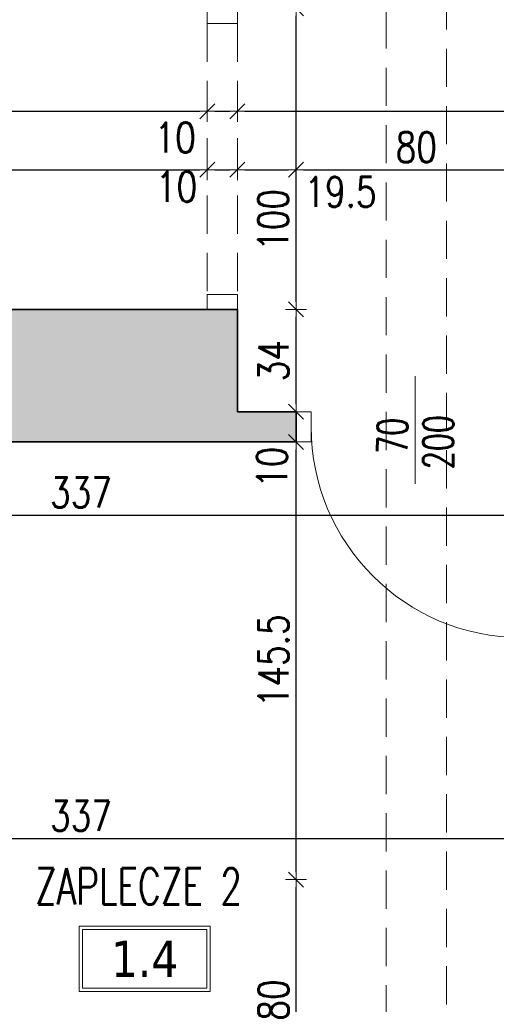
# Model space of a CAD drawing. Header units: millimetres. Extents: x 16698 to 93787, y -21104 to 39413.
# Tile 178 of 256: x 29231 to 29389, y 7123 to 7450. Entities that reach past the tile are written whole.
import ezdxf
from ezdxf.enums import TextEntityAlignment as Align

# ---------------------------------------------------------------- set-up
doc = ezdxf.new("R2010")
doc.units = ezdxf.units.MM
doc.linetypes.add('HIDDEN', pattern=[9.525, 6.35, -3.175])
for name, color, linetype, lineweight in [('!MODUS_HATCH_ŚCIANA', 254, 'Continuous', 9), ('__MODUS_ŚCIANY', 2, 'Continuous', 35), ('Cienka', 3, 'Continuous', 9), ('Drzwi', 1, 'Continuous', 15), ('Opis', 8, 'Continuous', 13), ('Opis_pom', 9, 'Continuous', 18), ('Widok', 1, 'Continuous', 15), ('WYMIAROWANIE', 1, 'Continuous', 18)]:
    doc.layers.add(name, color=color, linetype=linetype, lineweight=lineweight)
doc.styles.add('ARCHETYP', font='romans.shx', dxfattribs={"height": 15})
doc.styles.add('ARIAL', font='tahoma.ttf')
doc.styles.add('TXT', font='simplex.shx', dxfattribs={"width": 0.8})
doc.dimstyles.new('DIM50', dxfattribs={"dimscale": 5, "dimtxt": 2, "dimasz": 0.5, "dimexe": 0, "dimexo": 0, "dimgap": 0.5, "dimtad": 1, "dimdec": 4, "dimrnd": 0.5, "dimdsep": 46, "dimtxsty": 'TXT', "dimblk1": 'TICK1', "dimblk2": 'TICK1', "dimsah": 1, "dimcen": 0, "dimse1": 1, "dimse2": 1, "dimclrd": 1, "dimclre": 7, "dimclrt": 9, "dimadec": 0, "dimazin": 0, "dimtfac": 1, "dimtdec": 4, "dimtmove": 2, "dimatfit": 3, "dimldrblk": 'TICK1', "dimfxl": 1, "dimtolj": 1, "dimarcsym": 0})

# ---------------------------------------------------------------- blocks, each defined once
blk = doc.blocks.new('TICK1')
at = {"color": 0}
for p, q in [((0, -1.4), (0, 1.4)), ((0, 0), (-1, 0))]:
    blk.add_line(p, q, dxfattribs=at)
at = {"color": 2}
blk.add_line((-1, -1), (1, 1), dxfattribs=at)
blk = doc.blocks.new('*D284')
at = {"layer": 'DEFPOINTS', "color": 0, "transparency": 16777216}
for p in [(29292.97, 7399.87), (29292.97, 7362.97), (29127.22, 7360.47)]:
    blk.add_point(p, dxfattribs=at)
at = {"layer": 'WYMIAROWANIE', "color": 1, "lineweight": -2, "transparency": 16777216}
blk.add_line((29129.72, 7399.87), (29290.47, 7399.87), dxfattribs=at)
at = {"layer": 'WYMIAROWANIE', "color": 1, "lineweight": -2, "transparency": 16777216, "xscale": 2.5, "yscale": 2.5, "zscale": 2.5, "rotation": 180}
blk.add_blockref('TICK1', (29127.22, 7399.87), dxfattribs=at)
at = {"layer": 'WYMIAROWANIE', "color": 1, "lineweight": -2, "transparency": 16777216, "xscale": 2.5, "yscale": 2.5, "zscale": 2.5}
blk.add_blockref('TICK1', (29292.97, 7399.87), dxfattribs=at)
at = {"layer": 'WYMIAROWANIE', "color": 9, "transparency": 16777216, "insert": (29186, 7407.79), "char_height": 10, "attachment_point": 5, "style": 'TXT'}
blk.add_mtext('\\A1;166', dxfattribs=at)
blk = doc.blocks.new('*D285')
at = {"layer": 'DEFPOINTS', "color": 0, "transparency": 16777216}
for p in [(29302.97, 7399.87), (29292.97, 7362.97), (29302.97, 7362.97)]:
    blk.add_point(p, dxfattribs=at)
at = {"layer": 'WYMIAROWANIE', "color": 1, "lineweight": -2, "transparency": 16777216}
blk.add_line((29295.47, 7399.87), (29300.47, 7399.87), dxfattribs=at)
at = {"layer": 'WYMIAROWANIE', "color": 1, "lineweight": -2, "transparency": 16777216, "xscale": 2.5, "yscale": 2.5, "zscale": 2.5, "rotation": 180}
blk.add_blockref('TICK1', (29292.97, 7399.87), dxfattribs=at)
at = {"layer": 'WYMIAROWANIE', "color": 1, "lineweight": -2, "transparency": 16777216, "xscale": 2.5, "yscale": 2.5, "zscale": 2.5}
blk.add_blockref('TICK1', (29302.97, 7399.87), dxfattribs=at)
at = {"layer": 'WYMIAROWANIE', "color": 9, "transparency": 16777216, "insert": (29282.75, 7394.24), "char_height": 10, "attachment_point": 5, "style": 'TXT'}
blk.add_mtext('\\A1;10', dxfattribs=at)
blk = doc.blocks.new('*D286')
at = {"layer": 'DEFPOINTS', "color": 0, "transparency": 16777216}
for p in [(29322.47, 7399.87), (29302.97, 7362.97), (29322.47, 7326.47)]:
    blk.add_point(p, dxfattribs=at)
at = {"layer": 'WYMIAROWANIE', "color": 1, "lineweight": -2, "transparency": 16777216}
blk.add_line((29305.47, 7399.87), (29319.97, 7399.87), dxfattribs=at)
at = {"layer": 'WYMIAROWANIE', "color": 1, "lineweight": -2, "transparency": 16777216, "xscale": 2.5, "yscale": 2.5, "zscale": 2.5, "rotation": 180}
blk.add_blockref('TICK1', (29302.97, 7399.87), dxfattribs=at)
at = {"layer": 'WYMIAROWANIE', "color": 1, "lineweight": -2, "transparency": 16777216, "xscale": 2.5, "yscale": 2.5, "zscale": 2.5}
blk.add_blockref('TICK1', (29322.47, 7399.87), dxfattribs=at)
at = {"layer": 'WYMIAROWANIE', "color": 9, "transparency": 16777216, "insert": (29337.24, 7392.51), "char_height": 10, "attachment_point": 5, "style": 'TXT'}
blk.add_mtext('\\A1;19.5', dxfattribs=at)
blk = doc.blocks.new('*D287')
at = {"layer": 'DEFPOINTS', "color": 0, "transparency": 16777216}
for p in [(29402.47, 7399.87), (29322.47, 7326.47), (29402.47, 7326.47)]:
    blk.add_point(p, dxfattribs=at)
at = {"layer": 'WYMIAROWANIE', "color": 1, "lineweight": -2, "transparency": 16777216}
blk.add_line((29324.97, 7399.87), (29399.97, 7399.87), dxfattribs=at)
at = {"layer": 'WYMIAROWANIE', "color": 1, "lineweight": -2, "transparency": 16777216, "xscale": 2.5, "yscale": 2.5, "zscale": 2.5, "rotation": 180}
blk.add_blockref('TICK1', (29322.47, 7399.87), dxfattribs=at)
at = {"layer": 'WYMIAROWANIE', "color": 1, "lineweight": -2, "transparency": 16777216, "xscale": 2.5, "yscale": 2.5, "zscale": 2.5}
blk.add_blockref('TICK1', (29402.47, 7399.87), dxfattribs=at)
at = {"layer": 'WYMIAROWANIE', "color": 9, "transparency": 16777216, "insert": (29362.47, 7407.37), "char_height": 10, "attachment_point": 5, "style": 'TXT'}
blk.add_mtext('\\A1;80', dxfattribs=at)
blk = doc.blocks.new('*D334')
at = {"layer": 'DEFPOINTS', "color": 0, "transparency": 16777216}
for p in [(29292.97, 7419.31), (28625.99, 7353.47), (29292.97, 7353.47)]:
    blk.add_point(p, dxfattribs=at)
at = {"layer": 'WYMIAROWANIE', "color": 1, "lineweight": -2, "transparency": 16777216}
blk.add_line((28628.49, 7419.31), (29290.47, 7419.31), dxfattribs=at)
at = {"layer": 'WYMIAROWANIE', "color": 1, "lineweight": -2, "transparency": 16777216, "xscale": 2.5, "yscale": 2.5, "zscale": 2.5, "rotation": 180}
blk.add_blockref('TICK1', (28625.99, 7419.31), dxfattribs=at)
at = {"layer": 'WYMIAROWANIE', "color": 1, "lineweight": -2, "transparency": 16777216, "xscale": 2.5, "yscale": 2.5, "zscale": 2.5}
blk.add_blockref('TICK1', (29292.97, 7419.31), dxfattribs=at)
at = {"layer": 'WYMIAROWANIE', "color": 9, "transparency": 16777216, "insert": (28959.48, 7426.81), "char_height": 10, "attachment_point": 5, "style": 'TXT'}
blk.add_mtext('\\A1;667', dxfattribs=at)
blk = doc.blocks.new('*D335')
at = {"layer": 'DEFPOINTS', "color": 0, "transparency": 16777216}
for p in [(29302.97, 7478.47), (29302.97, 7419.31), (29292.97, 7353.47)]:
    blk.add_point(p, dxfattribs=at)
at = {"layer": 'WYMIAROWANIE', "color": 1, "lineweight": -2, "transparency": 16777216}
blk.add_line((29295.47, 7419.31), (29300.47, 7419.31), dxfattribs=at)
at = {"layer": 'WYMIAROWANIE', "color": 1, "lineweight": -2, "transparency": 16777216, "xscale": 2.5, "yscale": 2.5, "zscale": 2.5, "rotation": 180}
blk.add_blockref('TICK1', (29292.97, 7419.31), dxfattribs=at)
at = {"layer": 'WYMIAROWANIE', "color": 1, "lineweight": -2, "transparency": 16777216, "xscale": 2.5, "yscale": 2.5, "zscale": 2.5}
blk.add_blockref('TICK1', (29302.97, 7419.31), dxfattribs=at)
at = {"layer": 'WYMIAROWANIE', "color": 9, "transparency": 16777216, "insert": (29282.29, 7410.56), "char_height": 10, "attachment_point": 5, "style": 'TXT'}
blk.add_mtext('\\A1;10', dxfattribs=at)
blk = doc.blocks.new('*D336')
at = {"layer": 'DEFPOINTS', "color": 0, "transparency": 16777216}
for p in [(29302.97, 7478.47), (29667.47, 7478.47), (29667.47, 7419.31)]:
    blk.add_point(p, dxfattribs=at)
at = {"layer": 'WYMIAROWANIE', "color": 1, "lineweight": -2, "transparency": 16777216}
blk.add_line((29305.47, 7419.31), (29664.97, 7419.31), dxfattribs=at)
at = {"layer": 'WYMIAROWANIE', "color": 1, "lineweight": -2, "transparency": 16777216, "xscale": 2.5, "yscale": 2.5, "zscale": 2.5, "rotation": 180}
blk.add_blockref('TICK1', (29302.97, 7419.31), dxfattribs=at)
at = {"layer": 'WYMIAROWANIE', "color": 1, "lineweight": -2, "transparency": 16777216, "xscale": 2.5, "yscale": 2.5, "zscale": 2.5}
blk.add_blockref('TICK1', (29667.47, 7419.31), dxfattribs=at)
at = {"layer": 'WYMIAROWANIE', "color": 9, "transparency": 16777216, "insert": (29485.22, 7426.81), "char_height": 10, "attachment_point": 5, "style": 'TXT'}
blk.add_mtext('\\A1;364.5', dxfattribs=at)
blk = doc.blocks.new('*D300')
at = {"layer": 'DEFPOINTS', "color": 0, "transparency": 16777216}
for p in [(29082.47, 7177.76), (29419.47, 7177.76), (29419.47, 7177.76)]:
    blk.add_point(p, dxfattribs=at)
at = {"layer": 'WYMIAROWANIE', "color": 1, "lineweight": -2, "transparency": 16777216}
blk.add_line((29084.97, 7177.76), (29416.97, 7177.76), dxfattribs=at)
at = {"layer": 'WYMIAROWANIE', "color": 1, "lineweight": -2, "transparency": 16777216, "xscale": 2.5, "yscale": 2.5, "zscale": 2.5, "rotation": 180}
blk.add_blockref('TICK1', (29082.47, 7177.76), dxfattribs=at)
at = {"layer": 'WYMIAROWANIE', "color": 1, "lineweight": -2, "transparency": 16777216, "xscale": 2.5, "yscale": 2.5, "zscale": 2.5}
blk.add_blockref('TICK1', (29419.47, 7177.76), dxfattribs=at)
at = {"layer": 'WYMIAROWANIE', "color": 9, "transparency": 16777216, "insert": (29250.97, 7185.26), "char_height": 10, "attachment_point": 5, "style": 'TXT'}
blk.add_mtext('\\A1;337', dxfattribs=at)
blk = doc.blocks.new('*D364')
at = {"layer": 'DEFPOINTS', "color": 0, "transparency": 16777216}
for p in [(29082.47, 7309.47), (29419.47, 7309.47), (29419.47, 7285.17)]:
    blk.add_point(p, dxfattribs=at)
at = {"layer": 'WYMIAROWANIE', "color": 1, "lineweight": -2, "transparency": 16777216}
blk.add_line((29084.97, 7285.17), (29416.97, 7285.17), dxfattribs=at)
at = {"layer": 'WYMIAROWANIE', "color": 1, "lineweight": -2, "transparency": 16777216, "xscale": 2.5, "yscale": 2.5, "zscale": 2.5, "rotation": 180}
blk.add_blockref('TICK1', (29082.47, 7285.17), dxfattribs=at)
at = {"layer": 'WYMIAROWANIE', "color": 1, "lineweight": -2, "transparency": 16777216, "xscale": 2.5, "yscale": 2.5, "zscale": 2.5}
blk.add_blockref('TICK1', (29419.47, 7285.17), dxfattribs=at)
at = {"layer": 'WYMIAROWANIE', "color": 9, "transparency": 16777216, "insert": (29250.97, 7292.67), "char_height": 10, "attachment_point": 5, "style": 'TXT'}
blk.add_mtext('\\A1;337', dxfattribs=at)
blk = doc.blocks.new('*D368')
at = {"layer": 'DEFPOINTS', "color": 0, "transparency": 16777216}
for p in [(29322.47, 7164.05), (29419.47, 7164.05), (29419.47, 7084.05)]:
    blk.add_point(p, dxfattribs=at)
at = {"layer": 'WYMIAROWANIE', "color": 1, "lineweight": -2, "transparency": 16777216}
blk.add_line((29322.47, 7086.55), (29322.47, 7161.55), dxfattribs=at)
at = {"layer": 'WYMIAROWANIE', "color": 1, "lineweight": -2, "transparency": 16777216, "xscale": 2.5, "yscale": 2.5, "zscale": 2.5}
for p, rotation in [((29322.47, 7164.05), 90), ((29322.47, 7084.05), 270)]:
    blk.add_blockref('TICK1', p, dxfattribs=dict(at, rotation=rotation))
at = {"layer": 'WYMIAROWANIE', "color": 9, "transparency": 16777216, "insert": (29314.97, 7124.05), "char_height": 10, "attachment_point": 5, "rotation": 90, "style": 'TXT'}
blk.add_mtext('\\A1;80', dxfattribs=at)
blk = doc.blocks.new('*D369')
at = {"layer": 'DEFPOINTS', "color": 0, "transparency": 16777216}
for p in [(29322.47, 7309.47), (29419.47, 7309.47), (29419.47, 7164.05)]:
    blk.add_point(p, dxfattribs=at)
at = {"layer": 'WYMIAROWANIE', "color": 1, "lineweight": -2, "transparency": 16777216}
blk.add_line((29322.47, 7166.55), (29322.47, 7306.97), dxfattribs=at)
at = {"layer": 'WYMIAROWANIE', "color": 1, "lineweight": -2, "transparency": 16777216, "xscale": 2.5, "yscale": 2.5, "zscale": 2.5}
for p, rotation in [((29322.47, 7309.47), 90), ((29322.47, 7164.05), 270)]:
    blk.add_blockref('TICK1', p, dxfattribs=dict(at, rotation=rotation))
at = {"layer": 'WYMIAROWANIE', "color": 9, "transparency": 16777216, "insert": (29314.97, 7236.76), "char_height": 10, "attachment_point": 5, "rotation": 90, "style": 'TXT'}
blk.add_mtext('\\A1;145.5', dxfattribs=at)
blk = doc.blocks.new('*D370')
at = {"layer": 'DEFPOINTS', "color": 0, "transparency": 16777216}
for p in [(29302.97, 7319.47), (29322.47, 7319.47), (29419.47, 7309.47)]:
    blk.add_point(p, dxfattribs=at)
at = {"layer": 'WYMIAROWANIE', "color": 1, "lineweight": -2, "transparency": 16777216}
blk.add_line((29322.47, 7311.97), (29322.47, 7316.97), dxfattribs=at)
at = {"layer": 'WYMIAROWANIE', "color": 1, "lineweight": -2, "transparency": 16777216, "xscale": 2.5, "yscale": 2.5, "zscale": 2.5}
for p, rotation in [((29322.47, 7319.47), 90), ((29322.47, 7309.47), 270)]:
    blk.add_blockref('TICK1', p, dxfattribs=dict(at, rotation=rotation))
at = {"layer": 'WYMIAROWANIE', "color": 9, "transparency": 16777216, "insert": (29314.49, 7301.05), "char_height": 10, "attachment_point": 5, "rotation": 90, "style": 'TXT'}
blk.add_mtext('\\A1;10', dxfattribs=at)
blk = doc.blocks.new('*D371')
at = {"layer": 'DEFPOINTS', "color": 0, "transparency": 16777216}
for p in [(29302.97, 7353.47), (29322.47, 7353.47), (29302.97, 7319.47)]:
    blk.add_point(p, dxfattribs=at)
at = {"layer": 'WYMIAROWANIE', "color": 1, "lineweight": -2, "transparency": 16777216}
blk.add_line((29322.47, 7321.97), (29322.47, 7350.97), dxfattribs=at)
at = {"layer": 'WYMIAROWANIE', "color": 1, "lineweight": -2, "transparency": 16777216, "xscale": 2.5, "yscale": 2.5, "zscale": 2.5}
for p, rotation in [((29322.47, 7353.47), 90), ((29322.47, 7319.47), 270)]:
    blk.add_blockref('TICK1', p, dxfattribs=dict(at, rotation=rotation))
at = {"layer": 'WYMIAROWANIE', "color": 9, "transparency": 16777216, "insert": (29314.97, 7336.47), "char_height": 10, "attachment_point": 5, "rotation": 90, "style": 'TXT'}
blk.add_mtext('\\A1;34', dxfattribs=at)
blk = doc.blocks.new('*D372')
at = {"layer": 'DEFPOINTS', "color": 0, "transparency": 16777216}
for p in [(29302.97, 7453.47), (29322.47, 7453.47), (29302.97, 7353.47)]:
    blk.add_point(p, dxfattribs=at)
at = {"layer": 'WYMIAROWANIE', "color": 1, "lineweight": -2, "transparency": 16777216}
blk.add_line((29322.47, 7355.97), (29322.47, 7450.97), dxfattribs=at)
at = {"layer": 'WYMIAROWANIE', "color": 1, "lineweight": -2, "transparency": 16777216, "xscale": 2.5, "yscale": 2.5, "zscale": 2.5}
for p, rotation in [((29322.47, 7453.47), 90), ((29322.47, 7353.47), 270)]:
    blk.add_blockref('TICK1', p, dxfattribs=dict(at, rotation=rotation))
at = {"layer": 'WYMIAROWANIE', "color": 9, "transparency": 16777216, "insert": (29314.87, 7383.17), "char_height": 10, "attachment_point": 5, "rotation": 90, "style": 'TXT'}
blk.add_mtext('\\A1;100', dxfattribs=at)

msp = doc.modelspace()

# ---------------------------------------------------------------- hatches: boundary and pattern name
at = {"layer": '!MODUS_HATCH_ŚCIANA', "ltscale": 2}
h = msp.add_hatch(color=256, dxfattribs=at)
h.dxf.hatch_style = 1
h.paths.add_polyline_path([(29302.9719, 7353.47289), (29127.21605, 7353.47289), (29127.21605, 7309.47289), (29322.4719, 7309.47289), (29322.4719, 7319.47289), (29302.9719, 7319.47289)])

# ---------------------------------------------------------------- linework, layer by layer
at = {"layer": '__MODUS_ŚCIANY'}
for points in [[(29302.9719, 7353.47289), (29127.21605, 7353.47289)], [(29302.9719, 7353.47289), (29302.9719, 7319.47289), (29322.4719, 7319.47289)], [(29322.4719, 7319.47289), (29322.4719, 7309.47289)], [(29322.4719, 7319.47289), (29322.4719, 7309.47289)], [(29127.21605, 7309.47289), (29322.4719, 7309.47289)]]:
    msp.add_lwpolyline(points, dxfattribs=at)
at = {"layer": 'Cienka', "linetype": 'HIDDEN', "ltscale": 2}
for points in [[(29352.4719, 8081.47289), (29352.4719, 6931.2376)], [(29372.4719, 6932.07793), (29372.4719, 8081.47289)]]:
    msp.add_lwpolyline(points, dxfattribs=at)
at = {"layer": 'Drzwi'}
for points in [[(29292.9719, 7453.47289), (29302.9719, 7453.47289), (29302.9719, 7448.47289), (29292.9719, 7448.47289)], [(29292.9719, 7358.47289), (29302.9719, 7358.47289), (29302.9719, 7353.47289), (29292.9719, 7353.47289)], [(29327.4719, 7319.47289), (29327.4719, 7309.47289), (29322.4719, 7309.47289), (29322.4719, 7319.47289)]]:
    msp.add_lwpolyline(points, close=True, dxfattribs=at)
msp.add_lwpolyline([(29362.10029, 7331.33609), (29362.10029, 7295.51276)], dxfattribs=at)
msp.add_arc((29397.4719, 7314.47289), 70, 180, 270, dxfattribs=at)
at = {"layer": 'Opis_pom', "ltscale": 0.7}
for points in [[(29250.38264, 7126.86578), (29293.90264, 7126.86578), (29293.90264, 7148.62578), (29250.38264, 7148.62578)], [(29251.47064, 7127.95378), (29292.81464, 7127.95378), (29292.81464, 7147.53778), (29251.47064, 7147.53778)]]:
    msp.add_lwpolyline(points, close=True, dxfattribs=at)
at = {"layer": 'Widok', "linetype": 'HIDDEN', "ltscale": 2}
for points in [[(29292.9719, 7448.47289), (29292.9719, 7358.47289)], [(29302.9719, 7448.47289), (29302.9719, 7358.47289)]]:
    msp.add_lwpolyline(points, dxfattribs=at)

# ---------------------------------------------------------------- texts
at = {"layer": 'Opis', "style": 'ARCHETYP', "width": 0.7}
for s, p in [('70', (29359.48364, 7305.4453)), ('200', (29374.69998, 7300.36098))]:
    msp.add_text(s, height=10, rotation=89.6818433, dxfattribs=at).set_placement(p)
at = {"layer": 'Opis_pom', "ltscale": 0.7, "style": 'TXT', "width": 0.7}
msp.add_text('ZAPLECZE 2', height=12, dxfattribs=at).set_placement((29270.11916, 7155.8188), align=Align.CENTER)
at = {"layer": 'Opis_pom', "ltscale": 0.7, "style": 'ARIAL'}
msp.add_attdef('1.4', text='', height=11.968, dxfattribs=at).set_placement((29272.14264, 7137.74578), align=Align.MIDDLE_CENTER)

# ---------------------------------------------------------------- dimensions: what is measured, and where the dimension line sits
at = {"layer": 'WYMIAROWANIE'}
for base, p1, p2, picture, middle in [((29302.9719, 7419.31317), (29292.9719, 7353.47289), (29302.9719, 7478.47289), '*D335', (29282.28676, 7410.56317)), ((29292.9719, 7399.868916), (29127.216052, 7360.47289), (29292.9719, 7362.97289), '*D284', (29185.995272, 7407.793977)), ((29302.9719, 7399.86892), (29292.9719, 7362.97289), (29302.9719, 7362.97289), '*D285', (29282.75125, 7394.24051)), ((29322.4719, 7399.86892), (29302.9719, 7362.97289), (29322.4719, 7326.47289), '*D286', (29337.23839, 7392.51163))]:
    dim = msp.add_linear_dim(base=base, p1=p1, p2=p2, dimstyle='DIM50', dxfattribs=at)
    dim.commit()
    dim.dimension.update_dxf_attribs({"geometry": picture, "text_midpoint": middle, "dimtype": 160})
for base, p1, p2, picture, middle in [((29667.4719, 7419.31317), (29302.9719, 7478.47289), (29667.4719, 7478.47289), '*D336', (29485.2219, 7426.81317)), ((29292.9719, 7419.31317), (28625.9874, 7353.47289), (29292.9719, 7353.47289), '*D334', (28959.47965, 7426.81317)), ((29402.4719, 7399.86892), (29322.4719, 7326.47289), (29402.4719, 7326.47289), '*D287', (29362.4719, 7407.36892)), ((29419.4719, 7285.16968), (29082.4719, 7309.47289), (29419.4719, 7309.47289), '*D364', (29250.9719, 7292.66968)), ((29419.4719, 7177.75628), (29082.4719, 7177.75628), (29419.4719, 7177.75628), '*D300', (29250.9719, 7185.25628))]:
    dim = msp.add_linear_dim(base=base, p1=p1, p2=p2, dimstyle='DIM50', dxfattribs=at)
    dim.commit()
    dim.dimension.update_dxf_attribs({"geometry": picture, "text_midpoint": middle})
for base, p1, p2, picture, middle in [((29322.4719, 7453.47289), (29302.9719, 7353.47289), (29302.9719, 7453.47289), '*D372', (29314.86581, 7383.17003)), ((29322.4719, 7319.47289), (29419.4719, 7309.47289), (29302.9719, 7319.47289), '*D370', (29314.49326, 7301.04582))]:
    dim = msp.add_linear_dim(base=base, p1=p1, p2=p2, angle=90, dimstyle='DIM50', dxfattribs=at)
    dim.commit()
    dim.dimension.update_dxf_attribs({"geometry": picture, "text_midpoint": middle, "dimtype": 160})
for base, p1, p2, picture, middle in [((29322.4719, 7353.47289), (29302.9719, 7319.47289), (29302.9719, 7353.47289), '*D371', (29314.9719, 7336.47289)), ((29322.4719, 7309.47289), (29419.4719, 7164.05272), (29419.4719, 7309.47289), '*D369', (29314.9719, 7236.76281)), ((29322.4719, 7164.05272), (29419.4719, 7084.05272), (29419.4719, 7164.05272), '*D368', (29314.9719, 7124.05272))]:
    dim = msp.add_linear_dim(base=base, p1=p1, p2=p2, angle=90, dimstyle='DIM50', dxfattribs=at)
    dim.commit()
    dim.dimension.update_dxf_attribs({"geometry": picture, "text_midpoint": middle})

doc.saveas('drawing.dxf')
